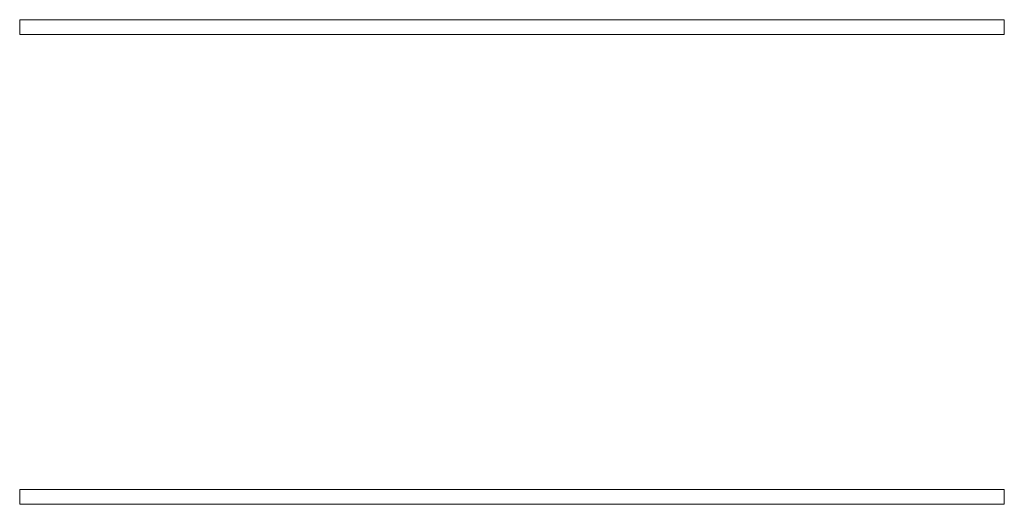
# Model space of a CAD drawing. Header units: centimetres. Extents: x -62 to 63, y 6 to 68.
import ezdxf

# ---------------------------------------------------------------- set-up
doc = ezdxf.new("R2010")
doc.units = ezdxf.units.CM
doc.header["$LTSCALE"] = 2.54
doc.layers.add('Lucido design-1', color=7, linetype='Continuous')

# ---------------------------------------------------------------- blocks, each defined once
blk = doc.blocks.new('Gruppo-2-1')
at = {"color": 94, "linetype": 'Continuous', "lineweight": 9}
for points in [[(-62.32, 7.9, -1142.11), (63.48, 7.9, -1142.11), (63.48, 7.9, -1177.81), (-62.32, 7.9, -1177.81)], [(-62.32, 7.9, -1177.81), (-62.32, 6, -1177.81), (-62.32, 6, -1142.11), (-62.32, 7.9, -1142.11)], [(63.48, 7.9, -1177.81), (63.48, 6, -1177.81), (-62.32, 6, -1177.81), (-62.32, 7.9, -1177.81)], [(-62.32, 7.9, -1142.11), (-62.32, 6, -1142.11), (63.48, 6, -1142.11), (63.48, 7.9, -1142.11)], [(-62.32, 7.9, -1106.01), (63.48, 7.9, -1106.01), (63.48, 7.9, -1141.71), (-62.32, 7.9, -1141.71)], [(-62.32, 7.9, -1141.71), (-62.32, 6, -1141.71), (-62.32, 6, -1106.01), (-62.32, 7.9, -1106.01)], [(63.48, 7.9, -1141.71), (63.48, 6, -1141.71), (-62.32, 6, -1141.71), (-62.32, 7.9, -1141.71)], [(-62.32, 7.9, -1106.01), (-62.32, 6, -1106.01), (63.48, 6, -1106.01), (63.48, 7.9, -1106.01)], [(63.48, 7.9, -1142.11), (63.48, 6, -1142.11), (63.48, 6, -1177.81), (63.48, 7.9, -1177.81)], [(63.48, 7.9, -1106.01), (63.48, 6, -1106.01), (63.48, 6, -1141.71), (63.48, 7.9, -1141.71)], [(-62.32, 6, -1142.11), (63.48, 6, -1142.11), (63.48, 6, -1177.81), (-62.32, 6, -1177.81)], [(-62.32, 6, -1106.01), (63.48, 6, -1106.01), (63.48, 6, -1141.71), (-62.32, 6, -1141.71)]]:
    blk.add_3dface(points, dxfattribs=at)
blk = doc.blocks.new('Gruppo-4-1')
at = {"color": 94}
blk.add_blockref('Gruppo-2-1', (0, 0), dxfattribs=at)
blk = doc.blocks.new('Gruppo-6-1')
at = {"color": 142, "linetype": 'Continuous', "lineweight": 9, "true_color": 0x0099ff}
for points in [[(-62.32, 67.9, -1050.11), (63.48, 67.9, -1050.11), (63.48, 67.9, -1085.81), (-62.32, 67.9, -1085.81)], [(-62.32, 67.9, -1085.81), (-62.32, 66, -1085.81), (-62.32, 66, -1050.11), (-62.32, 67.9, -1050.11)], [(63.48, 67.9, -1085.81), (63.48, 66, -1085.81), (-62.32, 66, -1085.81), (-62.32, 67.9, -1085.81)], [(-62.32, 67.9, -1050.11), (-62.32, 66, -1050.11), (63.48, 66, -1050.11), (63.48, 67.9, -1050.11)], [(-62.32, 67.9, -1014.01), (63.48, 67.9, -1014.01), (63.48, 67.9, -1049.71), (-62.32, 67.9, -1049.71)], [(-62.32, 67.9, -1049.71), (-62.32, 66, -1049.71), (-62.32, 66, -1014.01), (-62.32, 67.9, -1014.01)], [(63.48, 67.9, -1049.71), (63.48, 66, -1049.71), (-62.32, 66, -1049.71), (-62.32, 67.9, -1049.71)], [(-62.32, 67.9, -1014.01), (-62.32, 66, -1014.01), (63.48, 66, -1014.01), (63.48, 67.9, -1014.01)], [(63.48, 67.9, -1050.11), (63.48, 66, -1050.11), (63.48, 66, -1085.81), (63.48, 67.9, -1085.81)], [(63.48, 67.9, -1014.01), (63.48, 66, -1014.01), (63.48, 66, -1049.71), (63.48, 67.9, -1049.71)], [(-62.32, 66, -1050.11), (63.48, 66, -1050.11), (63.48, 66, -1085.81), (-62.32, 66, -1085.81)], [(-62.32, 66, -1014.01), (63.48, 66, -1014.01), (63.48, 66, -1049.71), (-62.32, 66, -1049.71)]]:
    blk.add_3dface(points, dxfattribs=at)

msp = doc.modelspace()

# ---------------------------------------------------------------- block references
at = {"layer": 'Lucido design-1', "color": 142, "true_color": 0x0099ff}
msp.add_blockref('Gruppo-6-1', (0, 0), dxfattribs=at)
at = {"layer": 'Lucido design-1', "color": 7}
msp.add_blockref('Gruppo-4-1', (0, 0), dxfattribs=at)

doc.saveas('drawing.dxf')
